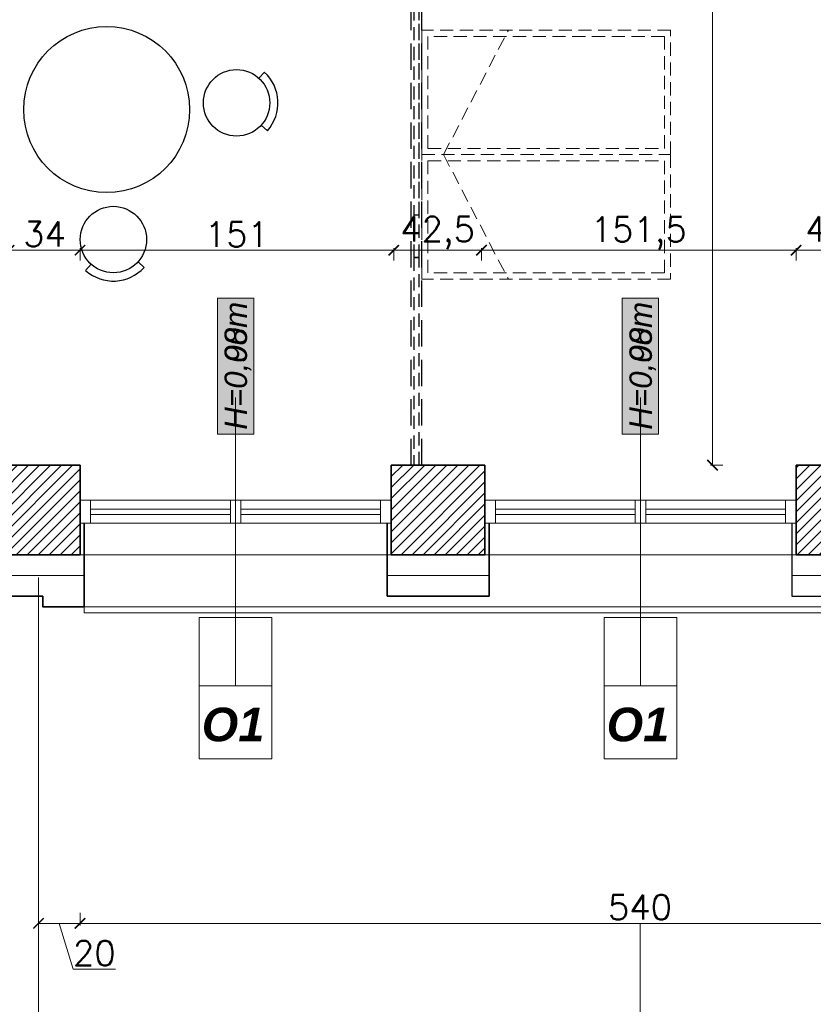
# Model space of a CAD drawing. Header units: millimetres. Extents: x -740 to 33545, y 5178 to 22494.
# Tile 140 of 250: x 11205 to 11588, y 9523 to 9997. Entities that reach past the tile are written whole.
import ezdxf
from ezdxf.lldxf.tags import DXFTag

# ---------------------------------------------------------------- set-up
doc = ezdxf.new("R2010")
doc.units = ezdxf.units.MM
doc.header["$MEASUREMENT"] = 0
doc.linetypes.add('DASHED2', pattern=[9.525, 6.35, -3.175])
doc.layers.get('Defpoints').update_dxf_attribs({"color": 252})
doc.layers.add('_I_EKO_PODKLAD 3', color=252, linetype='Continuous')
for name, color, linetype, lineweight in [('A_istniejÄ…ce Ĺ›ciany', 252, 'Continuous', 35), ('A_izolacja', 252, 'Continuous', 9), ('A_l.przerywana', 252, 'ICAD_ISO03W100', 9), ('A_okna wymieniane', 252, 'Continuous', 15), ('A_opisy', 252, 'Continuous', 15), ('A_wyposaĹĽenie', 252, 'Continuous', 9), ('A_Ĺ›ciany projektowane', 252, 'Continuous', 35), ('l.przerywana', 252, 'ICAD_ISO03W100', 5), ('l.widokowa', 252, 'Continuous', 15), ('l.wypeĹ‚nien', 252, 'Continuous', 5), ('wymiarowanie', 252, 'Continuous', 9)]:
    doc.layers.add(name, color=color, linetype=linetype, lineweight=lineweight)
doc.styles.add('ARIALL', font='GOTHIC.TTF', dxfattribs={"height": 40})
doc.styles.add('styl2', font='simplex.shx')
doc.linetypes.add('BATTING', pattern='A,0.00254,-2.54,[134,ltypeshp.shx,S=2.54,R=0,X=-2.54,Y=0],-5.08,[134,ltypeshp.shx,S=2.54,R=180,X=2.54,Y=0],-2.54', length=10.16254)
tags = doc.linetypes.add('ICAD_ISO03W100', pattern=[30, 12, -18]).pattern_tags.tags
tags[6:7] = [DXFTag(74, 4), DXFTag(75, 0), DXFTag(340, '0'), DXFTag(46, 1.0), DXFTag(50, 0.0), DXFTag(44, 0.0), DXFTag(45, 0.0)]
tags[4:5] = [DXFTag(74, 4), DXFTag(75, 0), DXFTag(340, '0'), DXFTag(46, 1.0), DXFTag(50, 0.0), DXFTag(44, 0.0), DXFTag(45, 0.0)]
doc.dimstyles.new('Skala 1-50', dxfattribs={"dimtxt": 12, "dimasz": 5, "dimexe": 1, "dimexo": 1, "dimgap": 1.5, "dimtad": 1, "dimdec": 1, "dimrnd": 0.5, "dimtxsty": 'styl2', "dimblk": 'ARCHTICK', "dimcen": 5, "dimadec": 0, "dimazin": 0, "dimtfac": 1, "dimtdec": 1, "dimtmove": 1, "dimatfit": 3, "dimldrblk": 'ARCHTICK', "dimfxl": 0, "dimlwd": -1, "dimlwe": -1, "dimarcsym": 0})

# ---------------------------------------------------------------- blocks, each defined once
blk = doc.blocks.new('_ArchTick')
at = {"color": 0, "linetype": 'ByBlock', "const_width": 0.15}
blk.add_lwpolyline([(-0.5, -0.5), (0.5, 0.5)], dxfattribs=at)
blk = doc.blocks.new('*D1898')
at = {"layer": 'Defpoints', "color": 0}
for p in [(11214.13, 9716.08), (11234.13, 9714.58), (11234.13, 9562.04)]:
    blk.add_point(p, dxfattribs=at)
at = {"layer": 'wymiarowanie', "color": 0}
for p, q in [((11214.13, 9567.04), (11214.13, 9561.04)), ((11234.13, 9567.04), (11234.13, 9561.04)), ((11214.13, 9562.04), (11234.13, 9562.04)), ((11230.78, 9539.89), (11224.13, 9562.04)), ((11251.25, 9539.89), (11230.78, 9539.89))]:
    blk.add_line(p, q, dxfattribs=at)
at = {"layer": 'wymiarowanie', "color": 0, "xscale": 5, "yscale": 5, "zscale": 5, "rotation": 180}
blk.add_blockref('_ArchTick', (11214.13, 9562.04), dxfattribs=at)
at = {"layer": 'wymiarowanie', "color": 0, "xscale": 5, "yscale": 5, "zscale": 5}
blk.add_blockref('_ArchTick', (11234.13, 9562.04), dxfattribs=at)
at = {"layer": 'wymiarowanie', "color": 0, "insert": (11241.01, 9547.69), "char_height": 12, "attachment_point": 5, "style": 'styl2'}
blk.add_mtext('20', dxfattribs=at)
blk = doc.blocks.new('*D1899')
at = {"layer": 'Defpoints', "color": 0}
for p in [(11234.13, 9739.58), (11773.95, 9715.57), (11773.95, 9562.04)]:
    blk.add_point(p, dxfattribs=at)
at = {"layer": 'wymiarowanie', "color": 0}
for p, q in [((11234.13, 9567.04), (11234.13, 9561.04)), ((11773.95, 9567.04), (11773.95, 9561.04)), ((11234.13, 9562.04), (11773.95, 9562.04))]:
    blk.add_line(p, q, dxfattribs=at)
at = {"layer": 'wymiarowanie', "color": 0, "xscale": 5, "yscale": 5, "zscale": 5, "rotation": 180}
blk.add_blockref('_ArchTick', (11234.13, 9562.04), dxfattribs=at)
at = {"layer": 'wymiarowanie', "color": 0, "xscale": 5, "yscale": 5, "zscale": 5}
blk.add_blockref('_ArchTick', (11773.95, 9562.04), dxfattribs=at)
at = {"layer": 'wymiarowanie', "color": 0, "insert": (11504.04, 9569.84), "char_height": 12, "attachment_point": 5, "style": 'styl2'}
blk.add_mtext('540', dxfattribs=at)
blk = doc.blocks.new('*D2158')
at = {"layer": 'Defpoints', "color": 0}
for p in [(11128.02, 9739.58), (11214.13, 9719.58), (11214.13, 9186.8)]:
    blk.add_point(p, dxfattribs=at)
at = {"layer": 'wymiarowanie', "color": 0}
for p, q in [((11128.02, 9191.8), (11128.02, 9185.8)), ((11214.13, 9191.8), (11214.13, 9185.8)), ((11128.02, 9186.8), (11214.13, 9186.8))]:
    blk.add_line(p, q, dxfattribs=at)
at = {"layer": 'wymiarowanie', "color": 0, "xscale": 5, "yscale": 5, "zscale": 5, "rotation": 180}
blk.add_blockref('_ArchTick', (11128.02, 9186.8), dxfattribs=at)
at = {"layer": 'wymiarowanie', "color": 0, "xscale": 5, "yscale": 5, "zscale": 5}
blk.add_blockref('_ArchTick', (11214.13, 9186.8), dxfattribs=at)
at = {"layer": 'wymiarowanie', "color": 0, "insert": (11171.07, 9194.6), "char_height": 12, "attachment_point": 5, "style": 'styl2'}
blk.add_mtext('86', dxfattribs=at)
blk = doc.blocks.new('*D2159')
at = {"layer": 'Defpoints', "color": 0}
for p in [(11234.13, 9739.58), (11214.13, 9719.58), (11234.13, 9186.8)]:
    blk.add_point(p, dxfattribs=at)
at = {"layer": 'wymiarowanie', "color": 0}
for p, q in [((11214.13, 9191.8), (11214.13, 9185.8)), ((11234.13, 9191.8), (11234.13, 9185.8)), ((11214.13, 9186.8), (11234.13, 9186.8)), ((11234.13, 9186.8), (11263.81, 9186.8))]:
    blk.add_line(p, q, dxfattribs=at)
at = {"layer": 'wymiarowanie', "color": 0, "xscale": 5, "yscale": 5, "zscale": 5, "rotation": 180}
blk.add_blockref('_ArchTick', (11214.13, 9186.8), dxfattribs=at)
at = {"layer": 'wymiarowanie', "color": 0, "xscale": 5, "yscale": 5, "zscale": 5}
blk.add_blockref('_ArchTick', (11234.13, 9186.8), dxfattribs=at)
at = {"layer": 'wymiarowanie', "color": 0, "insert": (11253.58, 9194.6), "char_height": 12, "attachment_point": 5, "style": 'styl2'}
blk.add_mtext('20', dxfattribs=at)
blk = doc.blocks.new('*D2160')
at = {"layer": 'Defpoints', "color": 0}
for p in [(11234.13, 9739.58), (11384.13, 9739.58), (11384.13, 9186.8)]:
    blk.add_point(p, dxfattribs=at)
at = {"layer": 'wymiarowanie', "color": 0}
for p, q in [((11234.13, 9191.8), (11234.13, 9185.8)), ((11384.13, 9191.8), (11384.13, 9185.8)), ((11234.13, 9186.8), (11384.13, 9186.8))]:
    blk.add_line(p, q, dxfattribs=at)
at = {"layer": 'wymiarowanie', "color": 0, "xscale": 5, "yscale": 5, "zscale": 5, "rotation": 180}
blk.add_blockref('_ArchTick', (11234.13, 9186.8), dxfattribs=at)
at = {"layer": 'wymiarowanie', "color": 0, "xscale": 5, "yscale": 5, "zscale": 5}
blk.add_blockref('_ArchTick', (11384.13, 9186.8), dxfattribs=at)
at = {"layer": 'wymiarowanie', "color": 0, "insert": (11309.13, 9194.6), "char_height": 12, "attachment_point": 5, "style": 'styl2'}
blk.add_mtext('150', dxfattribs=at)
blk = doc.blocks.new('*D2161')
at = {"layer": 'Defpoints', "color": 0}
for p in [(11384.13, 9739.58), (11429.29, 9739.58), (11429.29, 9186.8)]:
    blk.add_point(p, dxfattribs=at)
at = {"layer": 'wymiarowanie', "color": 0}
for p, q in [((11384.13, 9191.8), (11384.13, 9185.8)), ((11429.29, 9191.8), (11429.29, 9185.8)), ((11384.13, 9186.8), (11429.29, 9186.8))]:
    blk.add_line(p, q, dxfattribs=at)
at = {"layer": 'wymiarowanie', "color": 0, "xscale": 5, "yscale": 5, "zscale": 5, "rotation": 180}
blk.add_blockref('_ArchTick', (11384.13, 9186.8), dxfattribs=at)
at = {"layer": 'wymiarowanie', "color": 0, "xscale": 5, "yscale": 5, "zscale": 5}
blk.add_blockref('_ArchTick', (11429.29, 9186.8), dxfattribs=at)
at = {"layer": 'wymiarowanie', "color": 0, "insert": (11406.71, 9194.6), "char_height": 12, "attachment_point": 5, "style": 'styl2'}
blk.add_mtext('45', dxfattribs=at)
blk = doc.blocks.new('*D2162')
at = {"layer": 'Defpoints', "color": 0}
for p in [(11429.29, 9739.58), (11579.29, 9739.58), (11579.29, 9186.8)]:
    blk.add_point(p, dxfattribs=at)
at = {"layer": 'wymiarowanie', "color": 0}
for p, q in [((11429.29, 9191.8), (11429.29, 9185.8)), ((11579.29, 9191.8), (11579.29, 9185.8)), ((11429.29, 9186.8), (11579.29, 9186.8))]:
    blk.add_line(p, q, dxfattribs=at)
at = {"layer": 'wymiarowanie', "color": 0, "xscale": 5, "yscale": 5, "zscale": 5, "rotation": 180}
blk.add_blockref('_ArchTick', (11429.29, 9186.8), dxfattribs=at)
at = {"layer": 'wymiarowanie', "color": 0, "xscale": 5, "yscale": 5, "zscale": 5}
blk.add_blockref('_ArchTick', (11579.29, 9186.8), dxfattribs=at)
at = {"layer": 'wymiarowanie', "color": 0, "insert": (11504.29, 9194.6), "char_height": 12, "attachment_point": 5, "style": 'styl2'}
blk.add_mtext('150', dxfattribs=at)
blk = doc.blocks.new('*D2163')
at = {"layer": 'Defpoints', "color": 0}
for p in [(11579.29, 9739.58), (11624.02, 9739.58), (11624.02, 9186.8)]:
    blk.add_point(p, dxfattribs=at)
at = {"layer": 'wymiarowanie', "color": 0}
for p, q in [((11579.29, 9191.8), (11579.29, 9185.8)), ((11624.02, 9191.8), (11624.02, 9185.8)), ((11579.29, 9186.8), (11624.02, 9186.8))]:
    blk.add_line(p, q, dxfattribs=at)
at = {"layer": 'wymiarowanie', "color": 0, "xscale": 5, "yscale": 5, "zscale": 5, "rotation": 180}
blk.add_blockref('_ArchTick', (11579.29, 9186.8), dxfattribs=at)
at = {"layer": 'wymiarowanie', "color": 0, "xscale": 5, "yscale": 5, "zscale": 5}
blk.add_blockref('_ArchTick', (11624.02, 9186.8), dxfattribs=at)
at = {"layer": 'wymiarowanie', "color": 0, "insert": (11601.66, 9195.15), "char_height": 12, "attachment_point": 5, "style": 'styl2'}
blk.add_mtext('44,5', dxfattribs=at)
blk = doc.blocks.new('*D2209')
at = {"layer": 'Defpoints', "color": 0}
for p in [(11562.62, 10359.34), (11539.01, 9782.76), (11576.75, 9782.76)]:
    blk.add_point(p, dxfattribs=at)
at = {"layer": 'wymiarowanie', "color": 0}
for p, q in [((11544.01, 10359.34), (11538.01, 10359.34)), ((11539.01, 10359.34), (11539.01, 10168.41)), ((11539.01, 9782.76), (11539.01, 10125.2)), ((11544.01, 9782.76), (11538.01, 9782.76))]:
    blk.add_line(p, q, dxfattribs=at)
at = {"layer": 'wymiarowanie', "color": 0, "xscale": 5, "yscale": 5, "zscale": 5}
for p, rotation in [((11539.01, 10359.34), 90), ((11539.01, 9782.76), 270)]:
    blk.add_blockref('_ArchTick', p, dxfattribs=dict(at, rotation=rotation))
at = {"layer": 'wymiarowanie', "color": 0, "insert": (11530.66, 10146.8), "char_height": 12, "attachment_point": 5, "rotation": 90, "style": 'styl2'}
blk.add_mtext('576,5', dxfattribs=at)
blk = doc.blocks.new('*D2784')
at = {"layer": 'Defpoints', "color": 0}
for p in [(11234.13, 9886.31), (11199.91, 9812.76), (11234.13, 9782.76)]:
    blk.add_point(p, dxfattribs=at)
at = {"layer": 'wymiarowanie', "color": 0}
for p, q in [((11199.91, 9881.31), (11199.91, 9887.31)), ((11199.91, 9886.31), (11234.13, 9886.31)), ((11234.13, 9881.31), (11234.13, 9887.31))]:
    blk.add_line(p, q, dxfattribs=at)
at = {"layer": 'wymiarowanie', "color": 0, "xscale": 5, "yscale": 5, "zscale": 5, "rotation": 180}
blk.add_blockref('_ArchTick', (11199.91, 9886.31), dxfattribs=at)
at = {"layer": 'wymiarowanie', "color": 0, "xscale": 5, "yscale": 5, "zscale": 5}
blk.add_blockref('_ArchTick', (11234.13, 9886.31), dxfattribs=at)
at = {"layer": 'wymiarowanie', "color": 0, "insert": (11217.02, 9894.11), "char_height": 12, "attachment_point": 5, "style": 'styl2'}
blk.add_mtext('34', dxfattribs=at)
blk = doc.blocks.new('*D2785')
at = {"layer": 'Defpoints', "color": 0}
for p in [(11385.33, 9886.31), (11234.13, 9782.76), (11385.33, 9782.76)]:
    blk.add_point(p, dxfattribs=at)
at = {"layer": 'wymiarowanie', "color": 0}
for p, q in [((11234.13, 9881.31), (11234.13, 9887.31)), ((11234.13, 9886.31), (11385.33, 9886.31)), ((11385.33, 9881.31), (11385.33, 9887.31))]:
    blk.add_line(p, q, dxfattribs=at)
at = {"layer": 'wymiarowanie', "color": 0, "xscale": 5, "yscale": 5, "zscale": 5, "rotation": 180}
blk.add_blockref('_ArchTick', (11234.13, 9886.31), dxfattribs=at)
at = {"layer": 'wymiarowanie', "color": 0, "xscale": 5, "yscale": 5, "zscale": 5}
blk.add_blockref('_ArchTick', (11385.33, 9886.31), dxfattribs=at)
at = {"layer": 'wymiarowanie', "color": 0, "insert": (11309.73, 9893.96), "char_height": 12, "attachment_point": 5, "style": 'styl2'}
blk.add_mtext('151', dxfattribs=at)
blk = doc.blocks.new('*D2786')
at = {"layer": 'Defpoints', "color": 0}
for p in [(11427.67, 9886.31), (11385.33, 9782.76), (11427.67, 9782.76)]:
    blk.add_point(p, dxfattribs=at)
at = {"layer": 'wymiarowanie', "color": 0}
for p, q in [((11385.33, 9881.31), (11385.33, 9887.31)), ((11385.33, 9886.31), (11427.67, 9886.31)), ((11427.67, 9881.31), (11427.67, 9887.31))]:
    blk.add_line(p, q, dxfattribs=at)
at = {"layer": 'wymiarowanie', "color": 0, "xscale": 5, "yscale": 5, "zscale": 5, "rotation": 180}
blk.add_blockref('_ArchTick', (11385.33, 9886.31), dxfattribs=at)
at = {"layer": 'wymiarowanie', "color": 0, "xscale": 5, "yscale": 5, "zscale": 5}
blk.add_blockref('_ArchTick', (11427.67, 9886.31), dxfattribs=at)
at = {"layer": 'wymiarowanie', "color": 0, "insert": (11406.5, 9894.66), "char_height": 12, "attachment_point": 5, "style": 'styl2'}
blk.add_mtext('42,5', dxfattribs=at)
blk = doc.blocks.new('*D2787')
at = {"layer": 'Defpoints', "color": 0}
for p in [(11579.29, 9886.31), (11427.67, 9782.76), (11579.29, 9782.76)]:
    blk.add_point(p, dxfattribs=at)
at = {"layer": 'wymiarowanie', "color": 0}
for p, q in [((11427.67, 9881.31), (11427.67, 9887.31)), ((11427.67, 9886.31), (11579.29, 9886.31)), ((11579.29, 9881.31), (11579.29, 9887.31))]:
    blk.add_line(p, q, dxfattribs=at)
at = {"layer": 'wymiarowanie', "color": 0, "xscale": 5, "yscale": 5, "zscale": 5, "rotation": 180}
blk.add_blockref('_ArchTick', (11427.67, 9886.31), dxfattribs=at)
at = {"layer": 'wymiarowanie', "color": 0, "xscale": 5, "yscale": 5, "zscale": 5}
blk.add_blockref('_ArchTick', (11579.29, 9886.31), dxfattribs=at)
at = {"layer": 'wymiarowanie', "color": 0, "insert": (11503.48, 9894.51), "char_height": 12, "attachment_point": 5, "style": 'styl2'}
blk.add_mtext('151,5', dxfattribs=at)
blk = doc.blocks.new('*D2788')
at = {"layer": 'Defpoints', "color": 0}
for p in [(11624.02, 9886.31), (11579.29, 9782.76), (11624.02, 9782.76)]:
    blk.add_point(p, dxfattribs=at)
at = {"layer": 'wymiarowanie', "color": 0}
for p, q in [((11579.29, 9881.31), (11579.29, 9887.31)), ((11579.29, 9886.31), (11624.02, 9886.31)), ((11624.02, 9881.31), (11624.02, 9887.31))]:
    blk.add_line(p, q, dxfattribs=at)
at = {"layer": 'wymiarowanie', "color": 0, "xscale": 5, "yscale": 5, "zscale": 5, "rotation": 180}
blk.add_blockref('_ArchTick', (11579.29, 9886.31), dxfattribs=at)
at = {"layer": 'wymiarowanie', "color": 0, "xscale": 5, "yscale": 5, "zscale": 5}
blk.add_blockref('_ArchTick', (11624.02, 9886.31), dxfattribs=at)
at = {"layer": 'wymiarowanie', "color": 0, "insert": (11601.66, 9894.66), "char_height": 12, "attachment_point": 5, "style": 'styl2'}
blk.add_mtext('44,5', dxfattribs=at)

msp = doc.modelspace()

# ---------------------------------------------------------------- hatches: boundary and pattern name
at = {"layer": 'A_opisy', "ltscale": 0.3}
for points in [[(11300.37, 9797.7), (11300.37, 9863.16), (11317.9, 9863.16), (11317.9, 9797.7)], [(11300.37, 9797.7), (11300.37, 9863.16), (11317.9, 9863.16), (11317.9, 9797.7)], [(11300.37, 9797.7), (11300.37, 9863.16), (11317.9, 9863.16), (11317.9, 9797.7)], [(11300.37, 9797.7), (11300.37, 9863.16), (11317.9, 9863.16), (11317.9, 9797.7)], [(11495.52, 9797.7), (11495.52, 9863.16), (11513.05, 9863.16), (11513.05, 9797.7)], [(11495.52, 9797.7), (11495.52, 9863.16), (11513.05, 9863.16), (11513.05, 9797.7)], [(11495.52, 9797.7), (11495.52, 9863.16), (11513.05, 9863.16), (11513.05, 9797.7)], [(11495.52, 9797.7), (11495.52, 9863.16), (11513.05, 9863.16), (11513.05, 9797.7)]]:
    msp.add_hatch(color=256, dxfattribs=at).paths.add_polyline_path(points)
at = {"layer": 'l.wypeĹ‚nien'}
h = msp.add_hatch(dxfattribs=at)
h.set_pattern_fill('ANSI31', color=256, scale=30, style=0)
h.paths.add_polyline_path([(11391.26, 10402.52), (11391.26, 10359.34), (11839.15, 10359.34), (11839.15, 9782.76), (11774.02, 9782.76), (11774.02, 9765.83), (11774.02, 9754.82), (11774.02, 9739.58), (11839.15, 9739.58), (11882.33, 9739.58), (11882.33, 10522.75), (11866.24, 10522.75), (11854.39, 10522.75), (11839.15, 10522.75), (11839.15, 10402.52), (11426.82, 10402.52), (11426.82, 10552.38), (11401.42, 10552.38), (11401.42, 10402.52)])
h.paths.add_polyline_path([(11391.26, 10834.32), (11391.26, 10791.99), (11401.42, 10791.99), (11401.42, 10654.38), (11426.82, 10654.38), (11426.82, 10791.99), (11839.15, 10791.99), (11839.15, 10677.69), (11854.39, 10677.69), (11866.24, 10677.69), (11882.33, 10677.69), (11882.33, 11331.32), (11882.33, 11374.5), (11799.42, 11374.5), (11799.42, 11331.32), (11839.15, 11331.32), (11839.15, 10994.32), (11839.15, 10834.32), (11699.45, 10834.32), (11685.18, 10834.32), (11640.68, 10834.32), (11401.42, 10834.32)])
h.paths.add_polyline_path([(11477.62, 10806.38), (11477.62, 10819.93), (11497.94, 10819.93), (11497.94, 10806.38)], flags=16)
h.paths.add_polyline_path([(11438.67, 10819.93), (11438.67, 10806.38), (11457.3, 10806.38), (11457.3, 10819.93)], flags=16)
h.paths.add_polyline_path([(11429.29, 9739.58), (11429.29, 9782.76), (11384.13, 9782.76), (11384.13, 9739.58)])
h.paths.add_polyline_path([(11624.02, 9739.58), (11624.02, 9782.76), (11579.29, 9782.76), (11579.29, 9739.58)])
h = msp.add_hatch(dxfattribs=at)
h.set_pattern_fill('ANSI31', color=256, scale=30, style=0)
h.paths.add_polyline_path([(10913.66, 10402.52), (10997.39, 10402.52), (11117.42, 10402.52), (11176.61, 10402.52), (11176.61, 10401.46), (11164.43, 10401.46), (11164.43, 10399.14), (11180.1, 10399.14), (11180.1, 10402.52), (11291.35, 10402.52), (11291.35, 10359.34), (11212.91, 10359.34), (11212.91, 10281.34), (11174.51, 10281.34), (11174.51, 10359.34), (11117.42, 10359.34), (10913.66, 10359.34)])
h.paths.add_polyline_path([(11186.51, 10326.34), (11186.51, 10347.34), (11200.91, 10347.34), (11200.91, 10326.34)], flags=16)
h.paths.add_polyline_path([(11186.51, 10326.34), (11186.51, 10347.34), (11200.91, 10347.34), (11200.91, 10326.34)], flags=0)
h.paths.add_polyline_path([(11186.51, 10293.34), (11186.51, 10314.34), (11200.91, 10314.34), (11200.91, 10293.34)], flags=16)
h.paths.add_polyline_path([(11186.51, 10293.34), (11186.51, 10314.34), (11200.91, 10314.34), (11200.91, 10293.34)], flags=0)
h.paths.add_polyline_path([(11234.13, 9739.58), (11234.13, 9782.76), (11199.91, 9782.76), (11199.91, 9812.76), (11174.51, 9812.76), (11174.51, 9782.76), (11128.02, 9782.76), (11128.02, 9739.58)])
h.paths.add_polyline_path([(10477.77, 9782.76), (10504.8, 9782.76), (10504.8, 9762.76), (10529.35, 9762.99), (10529.35, 9782.76), (10587.7, 9782.76), (10587.7, 9739.58), (10477.77, 9739.58)])
h.paths.add_polyline_path([(10783.28, 9739.58), (10783.28, 9782.76), (10737.7, 9782.76), (10737.7, 9739.58)])
h.paths.add_polyline_path([(10978.02, 9739.58), (10978.02, 9782.76), (10933.28, 9782.76), (10933.28, 9739.58)])
h.paths.add_polyline_path([(10769.66, 10359.34), (10771.66, 10359.34), (10771.66, 10402.52), (10736.26, 10402.52), (10736.26, 10359.34)])
h.paths.add_polyline_path([(10457.77, 9739.58), (10457.77, 9782.76), (10477.77, 9782.76), (10477.77, 9739.58), (10470.93, 9739.58)])
h.paths.add_polyline_path([(10771.66, 10359.34), (10771.66, 10402.52), (10791.66, 10402.52), (10791.66, 10359.34)])
h.paths.add_polyline_path([(10913.66, 10359.34), (10913.66, 10402.52), (10893.66, 10402.52), (10893.66, 10359.34)])
h.paths.add_polyline_path([(10504.8, 9762.76), (10504.8, 9782.76), (10529.35, 9782.76), (10529.35, 9762.99)])

# ---------------------------------------------------------------- linework, layer by layer
at = {"layer": '_I_EKO_PODKLAD 3', "linetype": 'DASHED2', "ltscale": 2}
for p, q in [((11393.83, 9782.76), (11393.83, 10359.34)), ((11393.83, 9782.76), (11393.83, 10359.34)), ((11398.83, 9782.76), (11398.83, 10359.34)), ((11398.83, 9782.76), (11398.83, 10359.34))]:
    msp.add_line(p, q, dxfattribs=at)
at = {"layer": '_I_EKO_PODKLAD 3', "ltscale": 500}
for p, q in [((11320.3, 9969.17), (11322.98, 9972.14)), ((11320.3, 9969.17), (11322.98, 9972.14)), ((11321.47, 9946.57), (11324.44, 9943.89)), ((11321.47, 9946.57), (11324.44, 9943.89)), ((11262.09, 9880.73), (11265.06, 9878.05)), ((11262.09, 9880.73), (11265.06, 9878.05)), ((11239.49, 9879.56), (11236.81, 9876.59)), ((11239.49, 9879.56), (11236.81, 9876.59))]:
    msp.add_line(p, q, dxfattribs=at)
at = {"layer": '_I_EKO_PODKLAD 3', "linetype": 'DASHED2'}
for points in [[(11395.08, 10003.34), (11395.08, 9903.34), (11397.58, 9903.34), (11397.58, 10003.34), (11395.08, 10003.34)], [(11395.08, 10003.34), (11395.08, 9882.76), (11397.58, 9882.76), (11397.58, 10003.34), (11395.08, 10003.34)], [(11395.08, 9882.76), (11395.08, 9782.76), (11397.58, 9782.76), (11397.58, 9882.76), (11395.08, 9882.76)], [(11395.08, 9882.76), (11395.08, 9782.76), (11397.58, 9782.76), (11397.58, 9882.76), (11395.08, 9882.76)]]:
    msp.add_lwpolyline(points, dxfattribs=at)
at = {"layer": '_I_EKO_PODKLAD 3', "ltscale": 500}
for centre, radius in [((11246.98, 9954.05), 40), ((11246.98, 9954.05), 40), ((11309.58, 9957.29), 16), ((11309.58, 9957.29), 16), ((11250.21, 9891.45), 16), ((11250.21, 9891.45), 16)]:
    msp.add_circle(centre, radius, dxfattribs=at)
for centre, start, end in [((11309.58, 9957.29), 317.955, 47.955), ((11309.58, 9957.29), 317.955, 47.955), ((11250.21, 9891.45), 227.955, 317.955), ((11250.21, 9891.45), 227.955, 317.955)]:
    msp.add_arc(centre, 20, start, end, dxfattribs=at)
at = {"layer": 'A_istniejÄ…ce Ĺ›ciany'}
for points in [[(11234.13, 9782.76), (11199.91, 9782.76)], [(11234.13, 9739.58), (11234.13, 9782.76)], [(11429.29, 9782.76), (11384.13, 9782.76)], [(11384.13, 9782.76), (11384.13, 9739.58)], [(11429.29, 9739.58), (11429.29, 9782.76)], [(11624.02, 9782.76), (11579.29, 9782.76)], [(11579.29, 9782.76), (11579.29, 9739.58)], [(11384.13, 9739.58), (11384.13, 9754.82)], [(11579.29, 9739.58), (11579.29, 9754.82)], [(11128.02, 9739.58), (11234.13, 9739.58)], [(11384.13, 9739.58), (11429.29, 9739.58)], [(11579.29, 9739.58), (11624.02, 9739.58)]]:
    msp.add_lwpolyline(points, dxfattribs=at)
at = {"layer": 'A_izolacja', "lineweight": 35}
for p, q in [((11236.13, 9754.82), (11236.13, 9719.58)), ((11382.13, 9754.82), (11382.13, 9719.58)), ((11431.29, 9754.82), (11431.29, 9719.58))]:
    msp.add_line(p, q, dxfattribs=at)
at = {"layer": 'A_izolacja', "lineweight": 30}
msp.add_line((11577.29, 9754.82), (11577.29, 9719.58), dxfattribs=at)
at = {"layer": 'A_izolacja', "linetype": 'BATTING', "ltscale": 0.1}
for points in [[(11126.02, 9729.58), (11236.13, 9729.58)], [(11382.13, 9729.58), (11431.29, 9729.58)], [(11577.29, 9729.58), (11626.02, 9729.58)]]:
    msp.add_lwpolyline(points, dxfattribs=at)
at = {"layer": 'A_izolacja', "lineweight": 35}
for points in [[(11216.13, 9719.58), (11216.13, 9717.58), (11216.13, 9714.58), (11236.13, 9714.58), (11236.13, 9719.58)], [(11382.13, 9719.58), (11431.29, 9719.58)]]:
    msp.add_lwpolyline(points, dxfattribs=at)
at = {"layer": 'A_izolacja', "lineweight": 30}
msp.add_lwpolyline([(11577.29, 9719.58), (11626.02, 9719.58)], dxfattribs=at)
at = {"layer": 'A_l.przerywana', "ltscale": 0.3}
for points in [[(11386.18, 9739.58), (11232.93, 9739.58)], [(11581.34, 9739.58), (11428.09, 9739.58)]]:
    msp.add_lwpolyline(points, dxfattribs=at)
at = {"layer": 'A_okna wymieniane'}
for points in [[(11239.21, 9765.83), (11234.13, 9765.83)], [(11234.13, 9765.83), (11234.13, 9754.82)], [(11238.01, 9765.83), (11306.59, 9765.83)], [(11239.21, 9754.82), (11239.21, 9765.83)], [(11306.59, 9761.6), (11239.21, 9761.6)], [(11239.21, 9761.6), (11239.21, 9759.06)], [(11311.67, 9765.83), (11306.59, 9765.83)], [(11306.59, 9765.83), (11306.59, 9754.82)], [(11306.59, 9759.06), (11306.59, 9761.6)], [(11311.67, 9754.82), (11311.67, 9765.83)], [(11311.67, 9765.83), (11381.1, 9765.83)], [(11379.05, 9761.6), (11311.67, 9761.6)], [(11311.67, 9761.6), (11311.67, 9759.06)], [(11384.13, 9765.83), (11379.05, 9765.83)], [(11379.05, 9765.83), (11379.05, 9754.82)], [(11379.05, 9759.06), (11379.05, 9761.6)], [(11384.13, 9754.82), (11384.13, 9765.83)], [(11434.37, 9765.83), (11429.29, 9765.83)], [(11429.29, 9765.83), (11429.29, 9754.82)], [(11433.17, 9765.83), (11501.75, 9765.83)], [(11434.37, 9754.82), (11434.37, 9765.83)], [(11501.75, 9761.6), (11434.37, 9761.6)], [(11434.37, 9761.6), (11434.37, 9759.06)], [(11506.83, 9765.83), (11501.75, 9765.83)], [(11501.75, 9765.83), (11501.75, 9754.82)], [(11501.75, 9759.06), (11501.75, 9761.6)], [(11506.83, 9754.82), (11506.83, 9765.83)], [(11506.83, 9765.83), (11576.26, 9765.83)], [(11574.21, 9761.6), (11506.83, 9761.6)], [(11506.83, 9761.6), (11506.83, 9759.06)], [(11579.29, 9765.83), (11574.21, 9765.83)], [(11574.21, 9765.83), (11574.21, 9754.82)], [(11574.21, 9759.06), (11574.21, 9761.6)], [(11579.29, 9754.82), (11579.29, 9765.83)], [(11239.21, 9759.06), (11306.59, 9759.06)], [(11311.67, 9759.06), (11379.05, 9759.06)], [(11434.37, 9759.06), (11501.75, 9759.06)], [(11506.83, 9759.06), (11574.21, 9759.06)], [(11234.13, 9754.82), (11239.21, 9754.82)], [(11306.59, 9754.82), (11238.01, 9754.82)], [(11306.59, 9754.82), (11311.67, 9754.82)], [(11381.1, 9754.82), (11311.67, 9754.82)], [(11379.05, 9754.82), (11384.13, 9754.82)], [(11429.29, 9754.82), (11434.37, 9754.82)], [(11501.75, 9754.82), (11433.17, 9754.82)], [(11501.75, 9754.82), (11506.83, 9754.82)], [(11576.26, 9754.82), (11506.83, 9754.82)], [(11574.21, 9754.82), (11579.29, 9754.82)]]:
    msp.add_lwpolyline(points, dxfattribs=at)
at = {"layer": 'A_opisy'}
for p, q in [((11309.13, 9681.91), (11309.13, 9815.38)), ((11504.29, 9681.91), (11504.29, 9815.38))]:
    msp.add_line(p, q, dxfattribs=at)
at = {"layer": 'A_opisy', "ltscale": 0.3}
for points in [[(11300.37, 9797.7), (11300.37, 9863.16), (11317.9, 9863.16), (11317.9, 9797.7)], [(11300.37, 9797.7), (11300.37, 9863.16), (11317.9, 9863.16), (11317.9, 9797.7)], [(11300.37, 9797.7), (11300.37, 9863.16), (11317.9, 9863.16), (11317.9, 9797.7)], [(11300.37, 9797.7), (11300.37, 9863.16), (11317.9, 9863.16), (11317.9, 9797.7)], [(11495.52, 9797.7), (11495.52, 9863.16), (11513.05, 9863.16), (11513.05, 9797.7)], [(11495.52, 9797.7), (11495.52, 9863.16), (11513.05, 9863.16), (11513.05, 9797.7)], [(11495.52, 9797.7), (11495.52, 9863.16), (11513.05, 9863.16), (11513.05, 9797.7)], [(11495.52, 9797.7), (11495.52, 9863.16), (11513.05, 9863.16), (11513.05, 9797.7)], [(11291.6, 9676.43), (11291.6, 9709.3), (11309.13, 9709.3), (11309.13, 9676.43)], [(11309.13, 9676.43), (11309.13, 9709.3), (11326.66, 9709.3), (11326.66, 9676.43)], [(11486.76, 9676.43), (11486.76, 9709.3), (11504.29, 9709.3), (11504.29, 9676.43)], [(11504.29, 9676.43), (11504.29, 9709.3), (11521.82, 9709.3), (11521.82, 9676.43)], [(11326.66, 9641.37), (11326.66, 9676.43), (11291.6, 9676.43), (11291.6, 9641.37)], [(11521.82, 9641.37), (11521.82, 9676.43), (11486.76, 9676.43), (11486.76, 9641.37)]]:
    msp.add_lwpolyline(points, close=True, dxfattribs=at)
at = {"layer": 'A_wyposaĹĽenie', "linetype": 'DASHED2'}
for q in [(11440.59, 9992.34), (11440.59, 9992.34), (11440.59, 9872.34), (11440.59, 9872.34)]:
    msp.add_line((11409.36, 9932.34), q, dxfattribs=at)
for points in [[(11398.83, 9992.34), (11398.83, 9932.34), (11518.83, 9932.34), (11518.83, 9992.34)], [(11398.83, 9992.34), (11398.83, 9932.34), (11518.83, 9932.34), (11518.83, 9992.34)], [(11401.83, 9989.34), (11401.83, 9935.34), (11515.83, 9935.34), (11515.83, 9989.34)], [(11401.83, 9989.34), (11401.83, 9935.34), (11515.83, 9935.34), (11515.83, 9989.34)], [(11398.83, 9872.34), (11398.83, 9932.34), (11518.83, 9932.34), (11518.83, 9872.34)], [(11398.83, 9872.34), (11398.83, 9932.34), (11518.83, 9932.34), (11518.83, 9872.34)], [(11401.83, 9875.34), (11401.83, 9929.34), (11515.83, 9929.34), (11515.83, 9875.34)], [(11401.83, 9875.34), (11401.83, 9929.34), (11515.83, 9929.34), (11515.83, 9875.34)]]:
    msp.add_lwpolyline(points, close=True, dxfattribs=at)
at = {"layer": 'A_Ĺ›ciany projektowane'}
for p, q in [((11234.13, 9754.82), (11234.13, 9739.58)), ((11384.13, 9754.82), (11384.13, 9739.58)), ((11429.29, 9754.82), (11429.29, 9739.58)), ((11579.29, 9754.82), (11579.29, 9739.58))]:
    msp.add_line(p, q, dxfattribs=at)
msp.add_lwpolyline([(11126.02, 9719.58), (11216.13, 9719.58)], dxfattribs=at)
at = {"layer": 'l.przerywana', "ltscale": 0.3}
msp.add_line((11236.13, 9714.58), (11772.02, 9714.58), dxfattribs=at)
at = {"layer": 'l.widokowa'}
msp.add_lwpolyline([(11236.13, 9714.58), (11236.13, 9711.58), (11772.02, 9711.58), (11772.02, 9714.58)], dxfattribs=at)
at = {"layer": 'wymiarowanie', "linetype": 'ICAD_ISO03W100', "ltscale": 0.2}
msp.add_line((11214.13, 9728.58), (11214.13, 9191.8), dxfattribs=at)
at = {"layer": 'wymiarowanie'}
msp.add_line((11504.08, 9353.31), (11504.08, 9562.04), dxfattribs=at)

# ---------------------------------------------------------------- texts
at = {"layer": 'A_opisy', "ltscale": 0.3, "char_height": 10.8, "width": 109.7533, "attachment_point": 1, "rotation": 90, "style": 'ARIALL'}
for s, insert in [('{\\fArial|b0|i1|c238|p34;H=0,00m}', (11303.82, 9799.82)), ('{\\fArial|b0|i1|c238|p34;H=0,98m}', (11303.82, 9799.82)), ('{\\fArial|b0|i1|c238|p34;H=0,00m}', (11498.98, 9799.82)), ('{\\fArial|b0|i1|c238|p34;H=0,98m}', (11498.98, 9799.82))]:
    msp.add_mtext(s, dxfattribs=dict(at, insert=insert))
at = {"layer": 'A_opisy', "ltscale": 0.3, "char_height": 16.2, "width": 109.7533, "attachment_point": 9, "style": 'ARIALL'}
for insert in [(11323, 9649.51), (11518.15, 9649.51)]:
    msp.add_mtext('{\\fArial|b1|i1|c238|p34;O1}', dxfattribs=dict(at, insert=insert))

# ---------------------------------------------------------------- dimensions: what is measured, and where the dimension line sits
at = {"layer": 'wymiarowanie'}
dim = msp.add_linear_dim(base=(11539.01, 9782.76), p1=(11562.62, 10359.34), p2=(11576.75, 9782.76), angle=90, dimstyle='Skala 1-50', dxfattribs=at)
dim.commit()
dim.dimension.update_dxf_attribs({"geometry": '*D2209', "text_midpoint": (11539.01, 10146.8), "dimtype": 160})
for base, p1, p2, picture, middle in [((11234.13, 9886.31), (11199.91, 9812.76), (11234.13, 9782.76), '*D2784', (11217.02, 9894.11)), ((11385.33, 9886.31), (11234.13, 9782.76), (11385.33, 9782.76), '*D2785', (11309.73, 9893.96)), ((11427.67, 9886.31), (11385.33, 9782.76), (11427.67, 9782.76), '*D2786', (11406.5, 9894.66)), ((11579.29, 9886.31), (11427.67, 9782.76), (11579.29, 9782.76), '*D2787', (11503.48, 9894.51)), ((11624.02, 9886.31), (11579.29, 9782.76), (11624.02, 9782.76), '*D2788', (11601.66, 9894.66)), ((11214.13, 9186.8), (11128.02, 9739.58), (11214.13, 9719.58), '*D2158', (11171.07, 9194.6)), ((11773.95, 9562.04), (11234.13, 9739.58), (11773.95, 9715.57), '*D1899', (11504.04, 9569.84)), ((11384.13, 9186.8), (11234.13, 9739.58), (11384.13, 9739.58), '*D2160', (11309.13, 9194.6)), ((11429.29, 9186.8), (11384.13, 9739.58), (11429.29, 9739.58), '*D2161', (11406.71, 9194.6)), ((11579.29, 9186.8), (11429.29, 9739.58), (11579.29, 9739.58), '*D2162', (11504.29, 9194.6)), ((11624.02, 9186.8), (11579.29, 9739.58), (11624.02, 9739.58), '*D2163', (11601.66, 9195.15)), ((11234.13, 9562.04), (11214.13, 9716.08), (11234.13, 9714.58), '*D1898', (11232.28, 9547.69))]:
    dim = msp.add_linear_dim(base=base, p1=p1, p2=p2, dimstyle='Skala 1-50', dxfattribs=at)
    dim.commit()
    dim.dimension.update_dxf_attribs({"geometry": picture, "text_midpoint": middle})
dim = msp.add_linear_dim(base=(11234.13, 9186.8), p1=(11214.13, 9719.58), p2=(11234.13, 9739.58), dimstyle='Skala 1-50', dxfattribs=at)
dim.commit()
dim.dimension.update_dxf_attribs({"geometry": '*D2159', "text_midpoint": (11253.58, 9186.8), "dimtype": 160})

doc.saveas('drawing.dxf')
